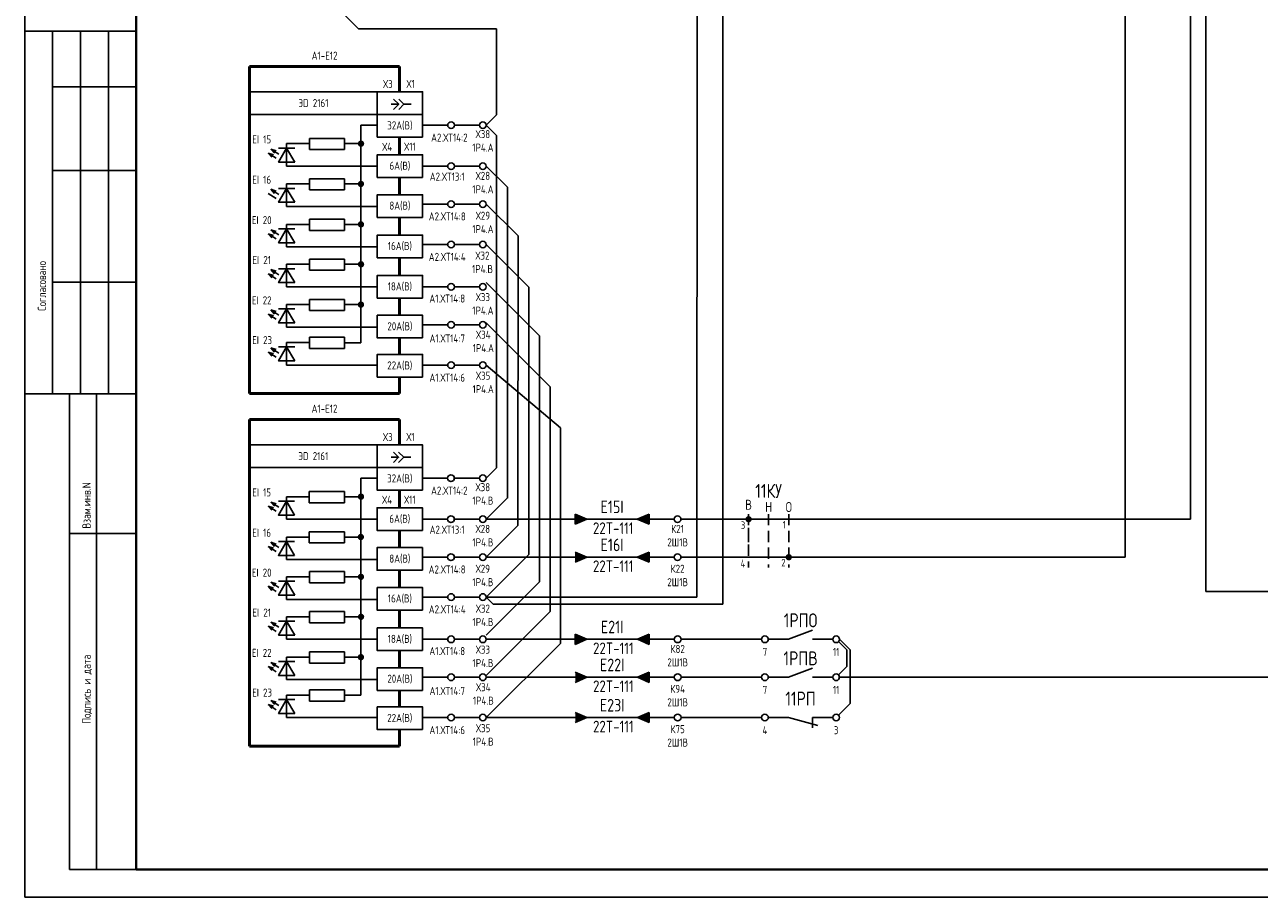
# Model space of a CAD drawing. Header units: millimetres. Extents: x 3972 to 7513, y 1417 to 2199.
# Tile 9 of 19: x 5708 to 5929, y 1779 to 1935. Entities that reach past the tile are written whole.
import ezdxf
from ezdxf.enums import TextEntityAlignment as Align

# ---------------------------------------------------------------- set-up
doc = ezdxf.new("R2010")
doc.units = ezdxf.units.MM
doc.linetypes.add('JIS_02_2.0', pattern=[3, 2, -1])
doc.styles.add('SIMPLEX', font='GOST.ttf', dxfattribs={"height": 5})

msp = doc.modelspace()

# ---------------------------------------------------------------- hatches: boundary and pattern name
h = msp.add_hatch(color=256)
h.dxf.hatch_style = 1
h.paths.add_polyline_path([(5806.43, 1845.39), (5808.55, 1846.3), (5806.43, 1847.2)])
h = msp.add_hatch(color=256)
h.dxf.hatch_style = 1
h.paths.add_polyline_path([(5819.69, 1847.2), (5817.57, 1846.3), (5819.69, 1845.39)])
h = msp.add_hatch(color=256)
h.dxf.hatch_style = 1
h.paths.add_polyline_path([(5806.43, 1838.59), (5808.55, 1839.49), (5806.43, 1840.39)])
h = msp.add_hatch(color=256)
h.dxf.hatch_style = 1
h.paths.add_polyline_path([(5819.69, 1840.39), (5817.57, 1839.49), (5819.69, 1838.59)])
h = msp.add_hatch(color=256)
h.dxf.hatch_style = 1
h.paths.add_polyline_path([(5806.45, 1823.88), (5808.56, 1824.78), (5806.45, 1825.68)])
h = msp.add_hatch(color=256)
h.dxf.hatch_style = 1
h.paths.add_polyline_path([(5819.7, 1825.68), (5817.59, 1824.78), (5819.7, 1823.88)])
h = msp.add_hatch(color=256)
h.dxf.hatch_style = 1
h.paths.add_polyline_path([(5806.45, 1817.07), (5808.56, 1817.98), (5806.45, 1818.88)])
h = msp.add_hatch(color=256)
h.dxf.hatch_style = 1
h.paths.add_polyline_path([(5819.7, 1818.88), (5817.59, 1817.98), (5819.7, 1817.07)])
h = msp.add_hatch(color=256)
h.dxf.hatch_style = 1
h.paths.add_polyline_path([(5806.45, 1809.85), (5808.56, 1810.76), (5806.45, 1811.66)])
h = msp.add_hatch(color=256)
h.dxf.hatch_style = 1
h.paths.add_polyline_path([(5819.7, 1811.66), (5817.59, 1810.76), (5819.7, 1809.85)])

# ---------------------------------------------------------------- linework, layer by layer
for p, q in [((5707.8, 1778.56), (5707.8, 2198.56)), ((5828.42, 2183.02), (5828.27, 1832.35)), ((5832.93, 2147.82), (5832.93, 1831.1)), ((5919.45, 2071.12), (5919.45, 1833.33)), ((5905.04, 2069), (5905.02, 1839.49)), ((5916.74, 2069.01), (5916.72, 1846.3)), ((5763.19, 1938.6), (5767.63, 1934.16)), ((5727.8, 1933.75), (5707.8, 1933.75)), ((5712.8, 1868.75), (5712.8, 1933.75)), ((5717.8, 1868.75), (5717.8, 1933.75)), ((5722.8, 1868.75), (5722.8, 1933.75)), ((5792.37, 1934.16), (5767.63, 1934.16)), ((5792.37, 1918.75), (5792.37, 1934.16)), ((5712.8, 1923.75), (5727.8, 1923.75)), ((5773.48, 1920.65), (5774.83, 1920.65)), ((5777.04, 1920.65), (5775.76, 1920.65)), ((5790.51, 1916.89), (5792.37, 1918.75)), ((5768.05, 1916.89), (5768.04, 1877.92)), ((5768.05, 1916.89), (5768.05, 1906.36)), ((5768.05, 1916.89), (5770.97, 1916.89)), ((5779.11, 1916.89), (5783.6, 1916.89)), ((5784.8, 1916.89), (5789.31, 1916.89)), ((5790.51, 1916.89), (5792.37, 1915.03)), ((5758.81, 1912.51), (5758.81, 1914.52)), ((5765.13, 1914.52), (5758.81, 1914.52)), ((5765.13, 1912.51), (5765.13, 1914.52)), ((5792.37, 1915.03), (5792.37, 1855.52)), ((5756.18, 1912.79), (5753.3, 1912.79)), ((5754.74, 1909.54), (5754.74, 1913.58)), ((5754.74, 1913.58), (5758.81, 1913.58)), ((5765.13, 1912.51), (5758.81, 1912.51)), ((5765.13, 1913.58), (5768.05, 1913.58)), ((5754.74, 1909.54), (5770.97, 1909.54)), ((5779.09, 1909.54), (5783.59, 1909.54)), ((5784.79, 1909.54), (5789.32, 1909.54)), ((5790.51, 1909.54), (5794.29, 1905.77)), ((5712.8, 1908.75), (5727.8, 1908.75)), ((5758.81, 1905.29), (5758.81, 1907.3)), ((5765.13, 1907.3), (5758.81, 1907.3)), ((5765.13, 1905.29), (5765.13, 1907.3)), ((5756.18, 1905.57), (5753.3, 1905.57)), ((5754.74, 1902.32), (5754.74, 1906.36)), ((5754.74, 1906.36), (5758.81, 1906.36)), ((5765.13, 1905.29), (5758.81, 1905.29)), ((5765.13, 1906.36), (5768.05, 1906.36)), ((5794.29, 1905.77), (5794.29, 1850.09)), ((5779.09, 1902.74), (5783.59, 1902.74)), ((5784.79, 1902.74), (5789.32, 1902.74)), ((5790.51, 1902.74), (5796.2, 1897.05)), ((5754.74, 1902.32), (5770.97, 1902.32)), ((5756.19, 1898.34), (5753.3, 1898.34)), ((5754.74, 1895.09), (5754.74, 1899.12)), ((5754.74, 1899.12), (5758.82, 1899.12)), ((5758.82, 1898.05), (5758.82, 1900.07)), ((5765.13, 1900.07), (5758.82, 1900.07)), ((5765.13, 1898.05), (5765.13, 1900.07)), ((5765.13, 1899.12), (5768.05, 1899.12)), ((5765.13, 1898.05), (5758.82, 1898.05)), ((5796.2, 1897.05), (5796.19, 1845.18)), ((5754.74, 1895.09), (5770.97, 1895.09)), ((5779.09, 1895.5), (5783.59, 1895.5)), ((5784.79, 1895.5), (5789.32, 1895.5)), ((5790.51, 1895.49), (5798.12, 1887.89)), ((5754.74, 1887.93), (5754.74, 1891.97)), ((5754.74, 1891.97), (5758.81, 1891.97)), ((5758.81, 1890.9), (5758.81, 1892.91)), ((5765.13, 1892.91), (5758.81, 1892.91)), ((5765.13, 1890.9), (5765.13, 1892.91)), ((5765.13, 1891.97), (5768.05, 1891.97)), ((5756.18, 1891.18), (5753.3, 1891.18)), ((5765.13, 1890.9), (5758.81, 1890.9)), ((5712.8, 1888.75), (5727.8, 1888.75)), ((5754.74, 1887.93), (5770.97, 1887.93)), ((5779.09, 1887.93), (5783.59, 1887.93)), ((5784.79, 1887.93), (5789.32, 1887.93)), ((5790.51, 1888.69), (5800.03, 1879.17)), ((5798.12, 1887.89), (5798.12, 1839.95)), ((5758.82, 1883.68), (5758.82, 1885.69)), ((5765.13, 1885.69), (5758.82, 1885.69)), ((5765.13, 1883.68), (5765.13, 1885.69)), ((5756.19, 1883.96), (5753.3, 1883.96)), ((5754.74, 1880.71), (5754.74, 1884.75)), ((5754.74, 1884.75), (5758.82, 1884.75)), ((5765.13, 1883.68), (5758.82, 1883.68)), ((5765.13, 1884.75), (5768.05, 1884.75)), ((5754.74, 1880.71), (5770.97, 1880.71)), ((5779.09, 1881.13), (5783.59, 1881.13)), ((5784.79, 1881.13), (5789.32, 1881.13)), ((5790.51, 1881.47), (5801.95, 1870.04)), ((5758.82, 1876.87), (5758.82, 1878.89)), ((5765.13, 1878.89), (5758.82, 1878.89)), ((5765.13, 1876.87), (5765.13, 1878.89)), ((5800.03, 1879.17), (5800.03, 1835.05)), ((5756.19, 1877.16), (5753.3, 1877.16)), ((5754.74, 1873.91), (5754.74, 1877.94)), ((5754.74, 1877.94), (5758.82, 1877.94)), ((5765.13, 1876.87), (5758.82, 1876.87)), ((5765.12, 1877.92), (5768.04, 1877.92)), ((5754.74, 1873.91), (5770.97, 1873.91)), ((5779.09, 1873.91), (5783.59, 1873.91)), ((5784.79, 1873.91), (5789.32, 1873.91)), ((5790.51, 1873.91), (5803.81, 1862.68)), ((5801.95, 1870.04), (5801.95, 1829.75)), ((5707.8, 1868.75), (5727.8, 1868.75)), ((5715.8, 1783.56), (5715.8, 1868.75)), ((5720.67, 1783.56), (5720.67, 1868.75)), ((5803.81, 1824.05), (5803.81, 1862.68)), ((5773.46, 1857.4), (5774.81, 1857.4)), ((5777.02, 1857.4), (5775.74, 1857.4)), ((5790.5, 1853.64), (5792.36, 1855.5)), ((5768.04, 1853.64), (5768.03, 1843.11)), ((5768.04, 1853.64), (5770.95, 1853.64)), ((5779.09, 1853.64), (5783.59, 1853.64)), ((5784.79, 1853.64), (5789.3, 1853.64)), ((5756.17, 1849.54), (5753.28, 1849.54)), ((5754.72, 1846.3), (5754.72, 1850.33)), ((5754.72, 1850.33), (5758.8, 1850.33)), ((5758.8, 1849.26), (5758.8, 1851.28)), ((5765.12, 1851.28), (5758.8, 1851.28)), ((5765.12, 1849.26), (5765.12, 1851.28)), ((5765.12, 1850.33), (5768.03, 1850.33)), ((5790.5, 1846.3), (5794.27, 1850.07)), ((5765.12, 1849.26), (5758.8, 1849.26)), ((5754.72, 1846.3), (5770.95, 1846.3)), ((5768.05, 1846.5), (5768.04, 1814.76)), ((5779.08, 1846.3), (5783.57, 1846.3)), ((5784.77, 1846.3), (5789.3, 1846.3)), ((5790.5, 1846.3), (5824.2, 1846.3)), ((5790.5, 1839.49), (5796.19, 1845.18)), ((5806.43, 1845.39), (5806.43, 1847.2)), ((5806.43, 1847.2), (5808.55, 1846.3)), ((5808.55, 1846.3), (5806.43, 1845.39)), ((5817.57, 1846.3), (5808.55, 1846.3)), ((5817.57, 1846.3), (5819.69, 1847.2)), ((5819.69, 1845.39), (5817.57, 1846.3)), ((5819.69, 1847.2), (5819.69, 1845.39)), ((5916.72, 1846.3), (5825.4, 1846.3)), ((5715.8, 1843.75), (5727.8, 1843.75)), ((5754.72, 1839.08), (5754.72, 1843.11)), ((5754.72, 1843.11), (5758.8, 1843.11)), ((5758.8, 1842.04), (5758.8, 1844.06)), ((5765.12, 1844.06), (5758.8, 1844.06)), ((5765.12, 1842.04), (5765.12, 1844.06)), ((5765.12, 1843.11), (5768.04, 1843.11)), ((5756.17, 1842.32), (5753.28, 1842.32)), ((5765.12, 1842.04), (5758.8, 1842.04)), ((5754.72, 1839.08), (5770.95, 1839.08)), ((5779.08, 1839.49), (5783.57, 1839.49)), ((5784.77, 1839.49), (5789.3, 1839.49)), ((5790.5, 1839.49), (5824.2, 1839.49)), ((5790.51, 1832.34), (5798.12, 1839.95)), ((5806.43, 1840.39), (5808.55, 1839.49)), ((5808.55, 1839.49), (5806.43, 1838.59)), ((5817.57, 1839.49), (5808.55, 1839.49)), ((5817.57, 1839.49), (5819.69, 1840.39)), ((5819.69, 1838.59), (5817.57, 1839.49)), ((5819.69, 1840.39), (5819.69, 1838.59)), ((5905.02, 1839.49), (5825.4, 1839.49)), ((5758.82, 1834.9), (5758.82, 1836.92)), ((5765.13, 1836.91), (5758.82, 1836.91)), ((5765.13, 1834.9), (5765.13, 1836.91)), ((5756.19, 1835.18), (5753.3, 1835.18)), ((5754.74, 1831.94), (5754.74, 1835.97)), ((5754.74, 1835.97), (5758.82, 1835.97)), ((5765.13, 1834.9), (5758.82, 1834.9)), ((5765.13, 1835.97), (5768.05, 1835.97)), ((5790.51, 1825.54), (5800.03, 1835.05)), ((5754.74, 1831.94), (5770.97, 1831.94)), ((5779.09, 1832.35), (5783.59, 1832.35)), ((5784.79, 1832.35), (5789.32, 1832.35)), ((5790.51, 1832.35), (5828.27, 1832.35)), ((5790.51, 1832.34), (5791.76, 1831.1)), ((5919.45, 1833.33), (5973.36, 1833.33)), ((5758.81, 1827.74), (5758.81, 1829.76)), ((5765.13, 1829.76), (5758.81, 1829.76)), ((5765.13, 1827.74), (5765.13, 1829.76)), ((5790.51, 1818.32), (5801.95, 1829.75)), ((5791.76, 1831.1), (5832.93, 1831.1)), ((5756.18, 1828.03), (5753.3, 1828.03)), ((5754.74, 1824.78), (5754.74, 1828.81)), ((5754.74, 1828.81), (5758.81, 1828.81)), ((5765.13, 1827.74), (5758.81, 1827.74)), ((5765.13, 1828.81), (5768.05, 1828.81)), ((5806.45, 1823.88), (5806.45, 1825.68)), ((5806.45, 1825.68), (5808.56, 1824.78)), ((5817.59, 1824.78), (5819.7, 1825.68)), ((5819.7, 1825.68), (5819.7, 1823.88)), ((5844.66, 1824.78), (5849, 1826.44)), ((5754.74, 1824.78), (5770.97, 1824.78)), ((5779.09, 1824.78), (5783.59, 1824.78)), ((5784.79, 1824.78), (5789.32, 1824.78)), ((5790.51, 1824.78), (5824.21, 1824.78)), ((5790.51, 1810.76), (5803.81, 1824.05)), ((5808.56, 1824.78), (5806.45, 1823.88)), ((5817.59, 1824.78), (5808.56, 1824.78)), ((5819.7, 1823.88), (5817.59, 1824.78)), ((5839.85, 1824.78), (5825.41, 1824.78)), ((5844.66, 1824.78), (5841.05, 1824.78)), ((5849, 1824.78), (5852.61, 1824.78)), ((5853.63, 1824.36), (5855.12, 1822.87)), ((5853.81, 1824.78), (5855.72, 1822.87)), ((5756.19, 1820.81), (5753.3, 1820.81)), ((5754.74, 1817.56), (5754.74, 1821.59)), ((5754.74, 1821.59), (5758.82, 1821.59)), ((5758.82, 1820.52), (5758.82, 1822.54)), ((5765.13, 1822.54), (5758.82, 1822.54)), ((5765.13, 1820.52), (5765.13, 1822.54)), ((5765.13, 1821.59), (5768.05, 1821.59)), ((5855.12, 1819.89), (5855.12, 1822.87)), ((5855.72, 1813.27), (5855.72, 1822.87)), ((5765.13, 1820.52), (5758.82, 1820.52)), ((5806.45, 1818.88), (5808.56, 1817.98)), ((5817.59, 1817.98), (5819.7, 1818.88)), ((5819.7, 1818.88), (5819.7, 1817.07)), ((5844.66, 1817.98), (5849, 1819.63)), ((5853.63, 1818.4), (5855.12, 1819.89)), ((5754.74, 1817.56), (5770.97, 1817.56)), ((5779.09, 1817.98), (5783.59, 1817.98)), ((5784.79, 1817.98), (5789.32, 1817.98)), ((5790.51, 1817.98), (5824.21, 1817.98)), ((5808.56, 1817.98), (5806.45, 1817.07)), ((5817.59, 1817.98), (5808.56, 1817.98)), ((5819.7, 1817.07), (5817.59, 1817.98)), ((5839.85, 1817.98), (5825.41, 1817.98)), ((5844.66, 1817.98), (5841.05, 1817.98)), ((5849, 1817.98), (5852.61, 1817.98)), ((5853.63, 1817.98), (5930.87, 1817.98)), ((5754.74, 1810.76), (5754.74, 1814.79)), ((5754.74, 1814.79), (5758.82, 1814.79)), ((5758.82, 1813.72), (5758.82, 1815.73)), ((5765.13, 1815.73), (5758.82, 1815.73)), ((5765.12, 1814.76), (5768.04, 1814.76)), ((5765.13, 1813.72), (5765.13, 1815.73)), ((5756.19, 1814), (5753.3, 1814)), ((5765.13, 1813.72), (5758.82, 1813.72)), ((5853.63, 1811.18), (5855.72, 1813.27)), ((5754.74, 1810.76), (5770.97, 1810.76)), ((5779.09, 1810.76), (5783.59, 1810.76)), ((5784.79, 1810.76), (5789.32, 1810.76)), ((5790.51, 1810.76), (5824.22, 1810.76)), ((5806.45, 1811.66), (5808.56, 1810.76)), ((5808.56, 1810.76), (5806.45, 1809.85)), ((5817.59, 1810.76), (5808.56, 1810.76)), ((5817.59, 1810.76), (5819.7, 1811.66)), ((5819.7, 1809.85), (5817.59, 1810.76)), ((5819.7, 1811.66), (5819.7, 1809.85)), ((5839.85, 1810.76), (5825.41, 1810.76)), ((5844.66, 1810.76), (5841.05, 1810.76)), ((5844.66, 1810.76), (5849.95, 1809.34)), ((5849, 1810.76), (5852.61, 1810.76)), ((5849, 1810.76), (5849, 1808.95)), ((5715.8, 1783.56), (5727.8, 1783.56)), ((6301.8, 1778.56), (5707.8, 1778.56))]:
    msp.add_line(p, q)
at = {"lineweight": 40}
for p, q in [((5727.8, 1783.56), (5727.8, 2193.56)), ((6296.8, 1783.56), (5727.8, 1783.56))]:
    msp.add_line(p, q, dxfattribs=at)
at = {"lineweight": 50}
for p, q in [((5748.11, 1927.39), (5748.11, 1868.79)), ((5774.98, 1927.39), (5748.11, 1927.39)), ((5774.98, 1922.88), (5774.98, 1927.39)), ((5774.96, 1911.58), (5774.96, 1914.76)), ((5774.96, 1904.44), (5774.96, 1907.52)), ((5774.96, 1897.21), (5774.96, 1900.29)), ((5774.96, 1889.97), (5774.96, 1893.15)), ((5774.96, 1882.83), (5774.96, 1885.91)), ((5774.96, 1875.81), (5774.96, 1878.77)), ((5774.96, 1868.79), (5774.96, 1871.75)), ((5774.96, 1868.79), (5748.11, 1868.79)), ((5748.09, 1864.15), (5748.11, 1805.64)), ((5774.96, 1864.15), (5748.09, 1864.15)), ((5774.96, 1859.63), (5774.96, 1864.15)), ((5774.95, 1848.34), (5774.95, 1851.51)), ((5774.95, 1841.2), (5774.95, 1844.28)), ((5774.96, 1834.06), (5774.96, 1837.14)), ((5774.96, 1826.82), (5774.96, 1829.99)), ((5774.96, 1819.68), (5774.96, 1822.76)), ((5774.96, 1812.66), (5774.96, 1815.62)), ((5774.96, 1805.64), (5774.96, 1808.6)), ((5774.96, 1805.64), (5748.11, 1805.64))]:
    msp.add_line(p, q, dxfattribs=at)
at = {"linetype": 'Continuous'}
for p, q in [((5752.89, 1910.96), (5751.43, 1911.89)), ((5751.43, 1911.89), (5752.11, 1911.15)), ((5751.43, 1911.89), (5752.39, 1911.58)), ((5753.36, 1911.69), (5751.9, 1912.62)), ((5751.9, 1912.62), (5752.58, 1911.89)), ((5751.9, 1912.62), (5752.85, 1912.32)), ((5753.36, 1904.47), (5751.9, 1905.4)), ((5751.9, 1905.4), (5752.58, 1904.67)), ((5751.9, 1905.4), (5752.85, 1905.09)), ((5752.89, 1903.74), (5751.43, 1904.67)), ((5752.89, 1896.5), (5751.43, 1897.43)), ((5751.43, 1897.43), (5752.11, 1896.7)), ((5751.43, 1897.43), (5752.39, 1897.13)), ((5753.36, 1897.24), (5751.9, 1898.17)), ((5751.9, 1898.17), (5752.58, 1897.43)), ((5751.9, 1898.17), (5752.85, 1897.86)), ((5752.89, 1889.35), (5751.43, 1890.28)), ((5751.43, 1890.28), (5752.11, 1889.54)), ((5751.43, 1890.28), (5752.39, 1889.97)), ((5753.36, 1890.08), (5751.9, 1891.01)), ((5751.9, 1891.01), (5752.58, 1890.28)), ((5751.9, 1891.01), (5752.85, 1890.71)), ((5752.89, 1882.13), (5751.43, 1883.06)), ((5751.43, 1883.06), (5752.11, 1882.32)), ((5751.43, 1883.06), (5752.39, 1882.75)), ((5753.36, 1882.86), (5751.9, 1883.79)), ((5751.9, 1883.79), (5752.58, 1883.06)), ((5751.9, 1883.79), (5752.85, 1883.49)), ((5752.89, 1875.32), (5751.43, 1876.25)), ((5751.43, 1876.25), (5752.11, 1875.52)), ((5751.43, 1876.25), (5752.39, 1875.95)), ((5753.36, 1876.06), (5751.9, 1876.99)), ((5751.9, 1876.99), (5752.58, 1876.25)), ((5751.9, 1876.99), (5752.85, 1876.68)), ((5752.88, 1847.71), (5751.42, 1848.64)), ((5751.42, 1848.64), (5752.1, 1847.91)), ((5751.42, 1848.64), (5752.37, 1848.33)), ((5753.34, 1848.45), (5751.88, 1849.38)), ((5751.88, 1849.38), (5752.56, 1848.64)), ((5751.88, 1849.38), (5752.84, 1849.07)), ((5752.88, 1840.49), (5751.42, 1841.42)), ((5751.42, 1841.42), (5752.1, 1840.69)), ((5751.42, 1841.42), (5752.37, 1841.11)), ((5753.35, 1841.23), (5751.88, 1842.16)), ((5751.88, 1842.16), (5752.57, 1841.42)), ((5751.88, 1842.16), (5752.84, 1841.85)), ((5752.89, 1833.35), (5751.43, 1834.28)), ((5751.43, 1834.28), (5752.11, 1833.55)), ((5751.43, 1834.28), (5752.39, 1833.97)), ((5753.36, 1834.08), (5751.9, 1835.01)), ((5751.9, 1835.01), (5752.58, 1834.28)), ((5751.9, 1835.01), (5752.85, 1834.71)), ((5753.36, 1826.93), (5751.9, 1827.86)), ((5751.9, 1827.86), (5752.58, 1827.13)), ((5751.9, 1827.86), (5752.85, 1827.55)), ((5752.89, 1826.19), (5751.43, 1827.13)), ((5751.43, 1827.13), (5752.11, 1826.39)), ((5751.43, 1827.13), (5752.39, 1826.82)), ((5752.89, 1818.97), (5751.43, 1819.9)), ((5751.43, 1819.9), (5752.11, 1819.17)), ((5751.43, 1819.9), (5752.39, 1819.6)), ((5753.36, 1819.71), (5751.9, 1820.64)), ((5751.9, 1820.64), (5752.58, 1819.9)), ((5751.9, 1820.64), (5752.85, 1820.33)), ((5752.89, 1812.17), (5751.43, 1813.1)), ((5751.43, 1813.1), (5752.11, 1812.37)), ((5751.43, 1813.1), (5752.39, 1812.79)), ((5753.36, 1812.9), (5751.9, 1813.83)), ((5751.9, 1813.83), (5752.58, 1813.1)), ((5751.9, 1813.83), (5752.85, 1813.53))]:
    msp.add_line(p, q, dxfattribs=at)
at = {"linetype": 'JIS_02_2.0'}
for p, q in [((5837.5, 1847.21), (5837.5, 1840.23)), ((5841.11, 1847.21), (5841.11, 1837.67)), ((5841.11, 1847.21), (5841.11, 1842.7)), ((5844.72, 1847.21), (5844.72, 1837.67)), ((5844.72, 1847.21), (5844.72, 1842.7)), ((5837.5, 1844.74), (5837.5, 1837.67))]:
    msp.add_line(p, q, dxfattribs=at)
for points in [[(5770.97, 1918.82), (5748.11, 1918.82), (5748.11, 1922.88), (5770.97, 1922.88)], [(5779.09, 1918.82), (5770.97, 1918.82), (5770.97, 1922.88), (5779.09, 1922.88)], [(5779.09, 1914.76), (5770.97, 1914.76), (5770.97, 1918.82), (5779.09, 1918.82)], [(5756.18, 1910.29), (5753.3, 1910.29), (5754.74, 1912.79)], [(5779.09, 1907.52), (5770.97, 1907.52), (5770.97, 1911.58), (5779.09, 1911.58)], [(5756.18, 1903.07), (5753.3, 1903.07), (5754.74, 1905.57)], [(5779.09, 1900.38), (5770.97, 1900.38), (5770.97, 1904.44), (5779.09, 1904.44)], [(5756.19, 1895.83), (5753.3, 1895.83), (5754.74, 1898.34)], [(5779.09, 1893.15), (5770.97, 1893.15), (5770.97, 1897.21), (5779.09, 1897.21)], [(5756.18, 1888.68), (5753.3, 1888.68), (5754.74, 1891.18)], [(5779.09, 1885.91), (5770.97, 1885.91), (5770.97, 1889.97), (5779.09, 1889.97)], [(5756.19, 1881.46), (5753.3, 1881.46), (5754.74, 1883.96)], [(5779.09, 1878.77), (5770.97, 1878.77), (5770.97, 1882.83), (5779.09, 1882.83)], [(5756.19, 1874.65), (5753.3, 1874.65), (5754.74, 1877.16)], [(5779.09, 1871.75), (5770.97, 1871.75), (5770.97, 1875.81), (5779.09, 1875.81)], [(5770.95, 1855.57), (5748.09, 1855.57), (5748.09, 1859.63), (5770.95, 1859.63)], [(5779.08, 1855.57), (5770.95, 1855.57), (5770.95, 1859.63), (5779.08, 1859.63)], [(5779.08, 1851.51), (5770.95, 1851.51), (5770.95, 1855.57), (5779.08, 1855.57)], [(5756.17, 1847.04), (5753.28, 1847.04), (5754.72, 1849.54)], [(5779.08, 1844.28), (5770.95, 1844.28), (5770.95, 1848.34), (5779.08, 1848.34)], [(5756.17, 1839.82), (5753.28, 1839.82), (5754.72, 1842.32)], [(5779.08, 1837.14), (5770.95, 1837.14), (5770.95, 1841.2), (5779.08, 1841.2)], [(5756.19, 1832.68), (5753.3, 1832.68), (5754.74, 1835.18)], [(5779.09, 1829.99), (5770.97, 1829.99), (5770.97, 1834.06), (5779.09, 1834.06)], [(5756.18, 1825.53), (5753.3, 1825.53), (5754.74, 1828.03)], [(5779.09, 1822.76), (5770.97, 1822.76), (5770.97, 1826.82), (5779.09, 1826.82)], [(5756.19, 1818.31), (5753.3, 1818.31), (5754.74, 1820.81)], [(5779.09, 1815.62), (5770.97, 1815.62), (5770.97, 1819.68), (5779.09, 1819.68)], [(5756.19, 1811.5), (5753.3, 1811.5), (5754.74, 1814)], [(5779.09, 1808.6), (5770.97, 1808.6), (5770.97, 1812.66), (5779.09, 1812.66)]]:
    msp.add_lwpolyline(points, close=True)
for points in [[(5773.89, 1921.58), (5774.83, 1920.65), (5773.89, 1919.72)], [(5774.83, 1921.58), (5775.76, 1920.65), (5774.83, 1919.72)], [(5773.88, 1858.33), (5774.81, 1857.4), (5773.88, 1856.47)], [(5774.81, 1858.33), (5775.74, 1857.4), (5774.81, 1856.47)]]:
    msp.add_lwpolyline(points)
at = {"const_width": 0.451}
for points in [[(5768.41, 1913.58, -1), (5767.73, 1913.58, -1)], [(5768.39, 1906.36, -1), (5767.72, 1906.36, -1)], [(5768.39, 1899.12, -1), (5767.72, 1899.12, -1)], [(5768.41, 1891.97, -1), (5767.73, 1891.97, -1)], [(5768.39, 1884.74, -1), (5767.71, 1884.74, -1)], [(5768.4, 1850.34, -1), (5767.72, 1850.34, -1)], [(5837.18, 1846.3, 1), (5837.85, 1846.3, 1)], [(5768.38, 1843.11, -1), (5767.7, 1843.11, -1)], [(5844.38, 1839.49, 1), (5845.06, 1839.49, 1)], [(5768.39, 1835.97, -1), (5767.72, 1835.97, -1)], [(5768.41, 1828.81, -1), (5767.73, 1828.81, -1)], [(5768.39, 1821.58, -1), (5767.71, 1821.58, -1)]]:
    msp.add_lwpolyline(points, format="xyb", close=True, dxfattribs=at)
for centre in [(5784.2, 1916.89), (5789.91, 1916.89), (5784.2, 1909.54), (5789.91, 1909.54), (5784.2, 1902.74), (5789.91, 1902.74), (5784.2, 1895.5), (5789.91, 1895.5), (5784.2, 1887.93), (5789.91, 1887.93), (5784.2, 1881.13), (5789.91, 1881.13), (5784.2, 1873.91), (5789.91, 1873.91), (5784.19, 1853.64), (5789.9, 1853.64), (5784.19, 1846.3), (5789.9, 1846.3), (5824.8, 1846.3), (5784.19, 1839.49), (5789.9, 1839.49), (5824.8, 1839.49), (5784.2, 1832.35), (5789.91, 1832.35), (5784.2, 1824.78), (5789.91, 1824.78), (5824.81, 1824.78), (5840.45, 1824.78), (5853.21, 1824.78), (5784.2, 1817.98), (5789.91, 1817.98), (5824.81, 1817.98), (5840.45, 1817.98), (5853.21, 1817.98), (5784.2, 1810.76), (5789.91, 1810.76), (5824.81, 1810.76), (5840.45, 1810.76), (5853.21, 1810.76)]:
    msp.add_circle(centre, 0.599)

# ---------------------------------------------------------------- texts
at = {"linetype": 'Continuous', "style": 'SIMPLEX'}
for s, p in [('Согласовано', (5711.63, 1883.62)), ('Взам.инв.N', (5719.63, 1844.62)), ('Подпись и дата', (5719.63, 1809.62))]:
    msp.add_text(s, height=1.5, rotation=90, dxfattribs=at).set_placement(p)
at = {"color": 4, "style": 'SIMPLEX'}
for p in [(5813.26, 1843.65), (5813.26, 1836.84), (5813.28, 1822.13), (5813.28, 1815.33), (5813.28, 1808.11)]:
    msp.add_text('22T-111', height=2.079, dxfattribs=at).set_placement(p, align=Align.CENTER)
at = {"style": 'SIMPLEX'}
for s, insert, char_height, width, attachment_point in [('A1-E12', (5761.54, 1929.34), 1.444, 26.8715, 5), ('ЭD 2161', (5759.54, 1920.85), 1.444, 22.8608, 5), ('32A(B)', (5775.03, 1916.79), 1.444, 8.1225, 5), ('EI 15', (5750.27, 1914.34), 1.444, 8.1225, 5), (' А2.ХТ14:2', (5783.53, 1914.67), 1.444, 8.1225, 5), ('6А(В)', (5775.03, 1909.55), 1.444, 8.1225, 5), ('EI 16', (5750.27, 1907.11), 1.444, 8.1225, 5), ('А2.ХТ13:1', (5783.52, 1907.67), 1.444, 8.1225, 5), ('8А(В)', (5775.03, 1902.41), 1.444, 8.1225, 5), ('EI 20', (5750.27, 1899.88), 1.444, 8.1225, 5), ('А2.ХТ14:8', (5783.52, 1900.54), 1.444, 8.1225, 5), ('16А(В)', (5775.03, 1895.18), 1.444, 8.1225, 5), ('А2.ХТ14:4', (5783.52, 1893.3), 1.444, 8.1225, 5), ('EI 21', (5750.27, 1892.73), 1.444, 8.1225, 5), ('18А(В)', (5775.03, 1887.94), 1.444, 8.1225, 5), ('EI 22', (5750.27, 1885.51), 1.444, 8.1225, 5), ('А1.ХТ14:8', (5783.52, 1885.83), 1.444, 8.1225, 5), ('20А(В)', (5775.03, 1880.8), 1.444, 8.1225, 5), ('EI 23', (5750.34, 1878.38), 1.444, 8.1225, 5), ('А1.ХТ14:7', (5783.52, 1878.68), 1.444, 8.1225, 5), ('22А(В)', (5775.01, 1873.78), 1.444, 8.1225, 5), ('А1.ХТ14:6', (5783.52, 1871.66), 1.444, 8.1225, 5), ('A1-E12', (5761.53, 1866.1), 1.444, 26.8715, 5), ('ЭD 2161', (5759.52, 1857.6), 1.444, 22.8608, 5), ('32A(B)', (5775.01, 1853.54), 1.444, 8.1225, 5), ('EI 15', (5750.25, 1851.09), 1.444, 8.1225, 5), ('11КУ', (5841.11, 1851.36), 2.5, 4.6948, 5), (' А2.ХТ14:2', (5783.52, 1851.42), 1.444, 8.1225, 5), ('В', (5837.5, 1848.88), 1.8, 2.3482, 5), ('Н', (5841.11, 1848.5), 1.8, 2.6705, 5), ('О', (5844.72, 1848.48), 1.8, 2.6705, 5), ('6А(В)', (5775.01, 1846.31), 1.444, 8.1225, 5), ('А2.ХТ13:1', (5783.5, 1844.42), 1.444, 8.1225, 5), ('3', (5836.91, 1845.22), 1.35, 0.9279, 6), ('1', (5844.17, 1845.3), 1.35, 0.6259, 6), ('EI 16', (5750.25, 1843.87), 1.444, 8.1225, 5), ('8А(В)', (5775.02, 1839.17), 1.444, 8.1225, 5), ('4', (5836.91, 1838.36), 1.35, 0.9279, 6), ('2', (5844.13, 1838.51), 1.35, 0.7772, 6), ('EI 20', (5750.27, 1836.73), 1.444, 8.1225, 5), ('А2.ХТ14:8', (5783.5, 1837.29), 1.444, 8.1225, 5), ('16А(В)', (5775.03, 1832.03), 1.444, 8.1225, 5), ('EI 21', (5750.27, 1829.57), 1.444, 8.1225, 5), ('А2.ХТ14:4', (5783.52, 1830.15), 1.444, 8.1225, 5), ('1РПО', (5846.83, 1828.18), 2.5, 4.3392, 5), ('18А(В)', (5775.03, 1824.79), 1.444, 8.1225, 5), ('EI 22', (5750.27, 1822.35), 1.444, 8.1225, 5), ('А1.ХТ14:8', (5783.52, 1822.67), 1.444, 8.1225, 5), ('1РПВ', (5846.83, 1821.37), 2.5, 4.3392, 5), ('20А(В)', (5775.03, 1817.65), 1.444, 8.1225, 5), ('А1.ХТ14:7', (5783.52, 1815.53), 1.444, 8.1225, 5), ('EI 23', (5750.34, 1815.23), 1.444, 8.1225, 5), ('11РП', (5846.83, 1814.15), 2.5, 4.3392, 5), ('22А(В)', (5775.01, 1810.63), 1.444, 8.1225, 5), ('А1.ХТ14:6', (5783.52, 1808.51), 1.444, 8.1225, 5)]:
    msp.add_mtext(s, dxfattribs=dict(at, insert=insert, char_height=char_height, width=width, attachment_point=attachment_point))
at = {"color": 7, "attachment_point": 5, "style": 'SIMPLEX'}
for s, insert, char_height, width in [('Х3', (5772.88, 1924.26), 1.444, 3.162), ('Х1', (5776.96, 1924.29), 1.444, 4.6615), ('Х38\\P1Р4.А', (5789.91, 1914.08), 1.444, 3.5971), ('Х4', (5772.76, 1913.01), 1.444, 3.162), ('Х11', (5776.84, 1913.04), 1.444, 4.6615), ('Х28\\P1Р4.А', (5789.91, 1906.61), 1.444, 3.5971), ('Х29\\P1Р4.А', (5789.91, 1899.47), 1.444, 3.5971), ('Х32\\P1Р4.В', (5789.83, 1892.32), 1.444, 3.5971), ('Х33\\P1Р4.А', (5789.91, 1884.88), 1.444, 3.5971), ('Х34\\P1Р4.А', (5789.98, 1878.15), 1.444, 3.5971), ('Х35\\P1Р4.А', (5789.95, 1870.8), 1.444, 3.5971), ('Х3', (5772.86, 1861.01), 1.444, 3.162), ('Х1', (5776.94, 1861.04), 1.444, 4.6615), ('Х38\\P1Р4.В', (5789.9, 1850.83), 1.444, 3.5971), ('Х4', (5772.74, 1849.77), 1.444, 3.162), ('Х11', (5776.82, 1849.79), 1.444, 4.6615), ('Х28\\P1Р4.В', (5789.9, 1843.36), 1.444, 3.5971), ('К21\\P2Ш1В', (5824.8, 1843.36), 1.444, 3.5971), ('Х29\\P1Р4.В', (5789.9, 1836.22), 1.444, 3.5971), ('К22\\P2Ш1В', (5824.8, 1836.22), 1.444, 3.5971), ('Х32\\P1Р4.В', (5789.91, 1829.08), 1.444, 3.5971), ('Х33\\P1Р4.В', (5789.91, 1821.73), 1.444, 3.5971), ('К82\\P2Ш1В', (5824.81, 1821.85), 1.444, 3.5971), ('7', (5840.45, 1822.52), 1.44, 2.0728), ('11', (5853.21, 1822.52), 1.444, 2.0728), ('Х34\\P1Р4.В', (5789.98, 1814.99), 1.444, 3.5971), ('К94\\P2Ш1В', (5824.81, 1814.7), 1.444, 3.5971), ('7', (5840.45, 1815.72), 1.44, 2.0728), ('11', (5853.21, 1815.72), 1.444, 2.0728), ('Х35\\P1Р4.В', (5789.95, 1807.65), 1.444, 3.5971), ('К75\\P2Ш1В', (5824.81, 1807.48), 1.444, 3.5971), ('4', (5840.45, 1808.5), 1.44, 2.0728), ('3', (5853.21, 1808.5), 1.44, 2.0728)]:
    msp.add_mtext(s, dxfattribs=dict(at, insert=insert, char_height=char_height, width=width))
at = {"lineweight": 50, "char_height": 2.256, "width": 9.025, "attachment_point": 5, "style": 'SIMPLEX'}
for s, insert in [('E15I', (5813.06, 1848.51)), ('E16I', (5813.06, 1841.7)), ('E21I', (5813.08, 1826.99)), ('E22I', (5813.08, 1820.19)), ('E23I', (5813.08, 1812.97))]:
    msp.add_mtext(s, dxfattribs=dict(at, insert=insert))

doc.saveas('drawing.dxf')
